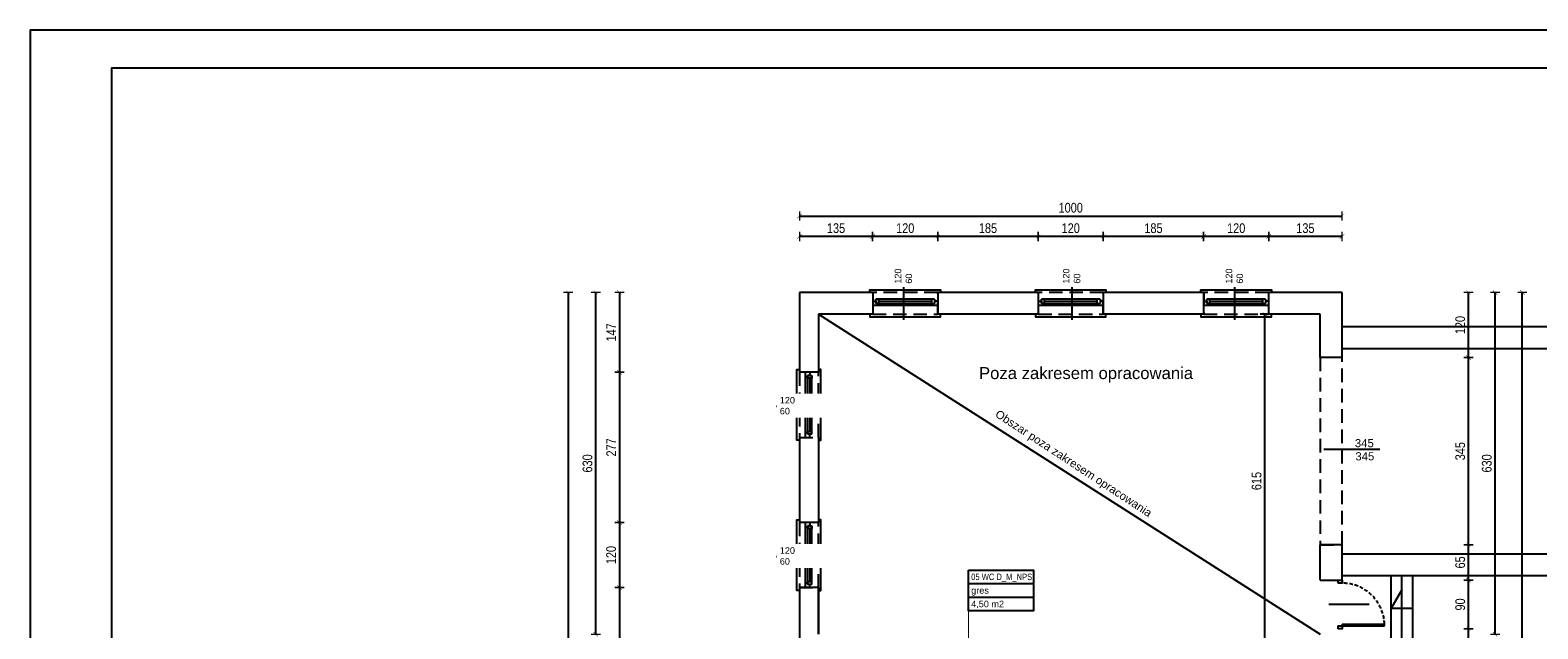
# Model space of a CAD drawing. Header units: millimetres. Extents: x -5941 to 19721, y -9230 to 6433.
# Tile 127 of 204: x 3734 to 6513, y -3171 to -2067. Entities that reach past the tile are written whole.
import ezdxf
from ezdxf.enums import TextEntityAlignment as Align

# ---------------------------------------------------------------- set-up
doc = ezdxf.new("R2010")
doc.units = ezdxf.units.MM
doc.linetypes.add('DASHED', pattern=[0.75, 0.5, -0.25])
for name, color, linetype in [('A_drzwi', 3, 'Continuous'), ('A_okno', 3, 'Continuous'), ('A_opis pom', 1, 'Continuous'), ('A_opis stolarki', 3, 'Continuous'), ('A_SC_MUROWANA_DZIAŁOWA', 42, 'Continuous'), ('A_schody', 3, 'Continuous'), ('A_scianazew', 42, 'Continuous'), ('A_wymiary', 55, 'Continuous')]:
    doc.layers.add(name, color=color, linetype=linetype)
doc.layers.add('A_POWIERZCHNIE', color=13, linetype='Continuous', plot=False)
doc.layers.add('A_WYMIAR_ZEW', color=55, linetype='Continuous', lineweight=15)
doc.styles.add('ARIAL', font='arial.ttf', dxfattribs={"width": 0.8})
doc.styles.add('dar-styl', font='arial.ttf')
doc.styles.get("Standard").update_dxf_attribs({"font": 'arial.ttf'})
doc.dimstyles.new('100', dxfattribs={"dimscale": 100, "dimtxt": 0.18, "dimasz": 0.013, "dimexe": 0.2, "dimexo": 0, "dimgap": 0.06, "dimtad": 1, "dimdec": 1, "dimrnd": 0.5, "dimzin": 12, "dimdsep": 46, "dimtxsty": 'ARIAL', "dimblk": 'wymiar', "dimcen": 0, "dimdle": 0.2, "dimse1": 1, "dimse2": 1, "dimclrd": 256, "dimclre": 40, "dimclrt": 3, "dimaunit": 1, "dimadec": 0, "dimazin": 0, "dimtfac": 0.4, "dimtdec": 1, "dimtix": 1, "dimtmove": 2, "dimatfit": 3, "dimldrblk": 'wymiar', "dimfxl": 0, "dimtvp": 0.88, "dimtolj": 1, "dimtzin": 12, "dimarcsym": 0})

# ---------------------------------------------------------------- blocks, each defined once
blk = doc.blocks.new('*U4')
at = {"color": 0}
for p, q in [((0, -6.5), (-88, -6.5)), ((-88, -6.5), (-88, -9.5)), ((0, -9.5), (-88, -9.5)), ((0, -9.5), (0, -6.5))]:
    blk.add_line(p, q, dxfattribs=at)
for points in [[(8, 0), (8, -6.5), (0, -6.5), (0, 0)], [(8, -94.5), (8, -101), (0, -101), (0, -94.5)]]:
    blk.add_lwpolyline(points, close=True, dxfattribs=at)
at = {"color": 0, "linetype": 'DASHED', "ltscale": 15}
blk.add_arc((0, -6.5), 88, 181.9536, 270, dxfattribs=at)
at = {"layer": 'A_opis stolarki'}
blk.add_line((-56.1, -50.5), (27.5, -50.5), dxfattribs=at)
at = {"layer": 'A_opis stolarki', "ltscale": 0.5, "style": 'dar-styl'}
blk.add_attdef('ODPORNOŚĆ_OGNIOWA', text='', height=15, rotation=94.0633, dxfattribs=at).set_placement((-95.9, -56.3), align=Align.TOP_CENTER)
blk.add_attdef('SYMBOL_DRZWI1', text='', height=14, dxfattribs=at).set_placement((-16.8, -50.5), align=Align.BOTTOM_CENTER)
blk.add_attdef('SYMBOL_DRZWI2', text='', height=14, dxfattribs=at).set_placement((-16.8, -53.5), align=Align.TOP_CENTER)
blk = doc.blocks.new('A_METKA POM.')
at = {"layer": 'A_opis pom'}
blk.add_lwpolyline([(0, 0), (120, 0), (120, -75), (0, -75)], close=True, dxfattribs=at)
for points in [[(0, -25), (120, -25)], [(0, -50), (120, -50)]]:
    blk.add_lwpolyline(points, dxfattribs=at)
at = {"layer": 'A_opis pom', "style": 'dar-styl'}
for tag, p in [('WYKOŃCZENIE', (5, -31.5)), ('NAZWA_POM', (5, -6.5)), ('POWIERZCHNIA', (5, -56.5))]:
    blk.add_attdef(tag, text='', height=12, dxfattribs=at).set_placement(p, align=Align.TOP_LEFT)
blk = doc.blocks.new('wymiar')
at = {"color": 0, "ltscale": 100}
blk.add_line((0, -6.5), (0, 6.5), dxfattribs=at)
at = {"color": 0, "ltscale": 100, "const_width": 0.5}
blk.add_lwpolyline([(-3.25, -3.25), (3.25, 3.25)], dxfattribs=at)
blk = doc.blocks.new('*D128')
at = {"layer": 'A_wymiary', "lineweight": -2}
blk.add_line((6009.8, -3204.8), (6009.8, -2592.4), dxfattribs=at)
at = {"layer": 'Defpoints', "color": 0}
for p in [(6009.8, -2591.1), (6112, -2591.1), (6023, -3206.1)]:
    blk.add_point(p, dxfattribs=at)
at = {"layer": 'A_wymiary', "lineweight": -2, "xscale": 1.3, "yscale": 1.3, "zscale": 1.3}
for p, rotation in [((6009.8, -2591.1), 90), ((6009.8, -3206.1), 270)]:
    blk.add_blockref('wymiar', p, dxfattribs=dict(at, rotation=rotation))
at = {"layer": 'A_wymiary', "color": 3, "insert": (5994.6, -2898.6), "char_height": 18, "attachment_point": 5, "rotation": 90, "style": 'ARIAL'}
blk.add_mtext('\\A1;615', dxfattribs=at)
blk = doc.blocks.new('*D188')
at = {"layer": 'A_WYMIAR_ZEW', "lineweight": -2}
blk.add_line((6385.1, -3352.8), (6385.1, -3172.4), dxfattribs=at)
at = {"layer": 'Defpoints', "color": 0}
for p in [(6132, -3171.1), (6385.1, -3171.1), (6130, -3354.1)]:
    blk.add_point(p, dxfattribs=at)
at = {"layer": 'A_WYMIAR_ZEW', "lineweight": -2, "xscale": 1.3, "yscale": 1.3, "zscale": 1.3}
for p, rotation in [((6385.1, -3171.1), 90), ((6385.1, -3354.1), 270)]:
    blk.add_blockref('wymiar', p, dxfattribs=dict(at, rotation=rotation))
at = {"layer": 'A_WYMIAR_ZEW', "color": 3, "insert": (6369.9, -3262.6), "char_height": 18, "attachment_point": 5, "rotation": 90, "style": 'ARIAL'}
blk.add_mtext('\\A1;183', dxfattribs=at)
blk = doc.blocks.new('*D189')
at = {"layer": 'A_WYMIAR_ZEW', "lineweight": -2}
blk.add_line((6385.1, -3169.8), (6385.1, -3082.4), dxfattribs=at)
at = {"layer": 'Defpoints', "color": 0}
for p in [(6132, -3081.1), (6385.1, -3081.1), (6132, -3171.1)]:
    blk.add_point(p, dxfattribs=at)
at = {"layer": 'A_WYMIAR_ZEW', "lineweight": -2, "xscale": 1.3, "yscale": 1.3, "zscale": 1.3}
for p, rotation in [((6385.1, -3081.1), 90), ((6385.1, -3171.1), 270)]:
    blk.add_blockref('wymiar', p, dxfattribs=dict(at, rotation=rotation))
at = {"layer": 'A_WYMIAR_ZEW', "color": 3, "insert": (6369.9, -3126.1), "char_height": 18, "attachment_point": 5, "rotation": 90, "style": 'ARIAL'}
blk.add_mtext('\\A1;90', dxfattribs=at)
blk = doc.blocks.new('*D190')
at = {"layer": 'A_WYMIAR_ZEW', "lineweight": -2}
blk.add_line((6385.1, -3079.8), (6385.1, -3017.4), dxfattribs=at)
at = {"layer": 'Defpoints', "color": 0}
for p in [(6132, -3016.1), (6385.1, -3016.1), (6132, -3081.1)]:
    blk.add_point(p, dxfattribs=at)
at = {"layer": 'A_WYMIAR_ZEW', "lineweight": -2, "xscale": 1.3, "yscale": 1.3, "zscale": 1.3}
for p, rotation in [((6385.1, -3016.1), 90), ((6385.1, -3081.1), 270)]:
    blk.add_blockref('wymiar', p, dxfattribs=dict(at, rotation=rotation))
at = {"layer": 'A_WYMIAR_ZEW', "color": 3, "insert": (6369.9, -3048.6), "char_height": 18, "attachment_point": 5, "rotation": 90, "style": 'ARIAL'}
blk.add_mtext('\\A1;65', dxfattribs=at)
blk = doc.blocks.new('*D191')
at = {"layer": 'A_WYMIAR_ZEW', "lineweight": -2}
blk.add_line((6385.1, -3014.8), (6385.1, -2672.4), dxfattribs=at)
at = {"layer": 'Defpoints', "color": 0}
for p in [(6132, -2671.1), (6385.1, -2671.1), (6132, -3016.1)]:
    blk.add_point(p, dxfattribs=at)
at = {"layer": 'A_WYMIAR_ZEW', "lineweight": -2, "xscale": 1.3, "yscale": 1.3, "zscale": 1.3}
for p, rotation in [((6385.1, -2671.1), 90), ((6385.1, -3016.1), 270)]:
    blk.add_blockref('wymiar', p, dxfattribs=dict(at, rotation=rotation))
at = {"layer": 'A_WYMIAR_ZEW', "color": 3, "insert": (6369.9, -2843.6), "char_height": 18, "attachment_point": 5, "rotation": 90, "style": 'ARIAL'}
blk.add_mtext('\\A1;345', dxfattribs=at)
blk = doc.blocks.new('*D192')
at = {"layer": 'A_WYMIAR_ZEW', "lineweight": -2}
blk.add_line((6385.1, -2669.8), (6385.1, -2552.4), dxfattribs=at)
at = {"layer": 'Defpoints', "color": 0}
for p in [(6152, -2551.1), (6385.1, -2551.1), (6132, -2671.1)]:
    blk.add_point(p, dxfattribs=at)
at = {"layer": 'A_WYMIAR_ZEW', "lineweight": -2, "xscale": 1.3, "yscale": 1.3, "zscale": 1.3}
for p, rotation in [((6385.1, -2551.1), 90), ((6385.1, -2671.1), 270)]:
    blk.add_blockref('wymiar', p, dxfattribs=dict(at, rotation=rotation))
at = {"layer": 'A_WYMIAR_ZEW', "color": 3, "insert": (6369.9, -2611.1), "char_height": 18, "attachment_point": 5, "rotation": 90, "style": 'ARIAL'}
blk.add_mtext('\\A1;120', dxfattribs=at)
blk = doc.blocks.new('*D193')
at = {"layer": 'A_WYMIAR_ZEW', "lineweight": -2}
blk.add_line((6434.1, -3179.8), (6434.1, -2552.4), dxfattribs=at)
at = {"layer": 'Defpoints', "color": 0}
for p in [(6152, -2551.1), (6434.1, -2551.1), (6112, -3181.1)]:
    blk.add_point(p, dxfattribs=at)
at = {"layer": 'A_WYMIAR_ZEW', "lineweight": -2, "xscale": 1.3, "yscale": 1.3, "zscale": 1.3}
for p, rotation in [((6434.1, -2551.1), 90), ((6434.1, -3181.1), 270)]:
    blk.add_blockref('wymiar', p, dxfattribs=dict(at, rotation=rotation))
at = {"layer": 'A_WYMIAR_ZEW', "color": 3, "insert": (6418.9, -2866.1), "char_height": 18, "attachment_point": 5, "rotation": 90, "style": 'ARIAL'}
blk.add_mtext('\\A1;630', dxfattribs=at)
blk = doc.blocks.new('*D195')
at = {"layer": 'A_WYMIAR_ZEW', "lineweight": -2}
blk.add_line((6484.3, -4199.8), (6484.3, -2552.4), dxfattribs=at)
at = {"layer": 'Defpoints', "color": 0}
for p in [(6152, -2551.1), (6484.3, -2551.1), (6152, -4201.1)]:
    blk.add_point(p, dxfattribs=at)
at = {"layer": 'A_WYMIAR_ZEW', "lineweight": -2, "xscale": 1.3, "yscale": 1.3, "zscale": 1.3}
for p, rotation in [((6484.3, -2551.1), 90), ((6484.3, -4201.1), 270)]:
    blk.add_blockref('wymiar', p, dxfattribs=dict(at, rotation=rotation))
at = {"layer": 'A_WYMIAR_ZEW', "color": 3, "insert": (6469.1, -3376.1), "char_height": 18, "attachment_point": 5, "rotation": 90, "style": 'ARIAL'}
blk.add_mtext('\\A1;1650', dxfattribs=at)
blk = doc.blocks.new('*D196')
at = {"layer": 'A_WYMIAR_ZEW', "lineweight": -2}
blk.add_line((6150.7, -2447.8), (6018.3, -2447.8), dxfattribs=at)
at = {"layer": 'Defpoints', "color": 0}
for p in [(6017, -2447.8), (6152, -2551.1), (6017, -2557.2)]:
    blk.add_point(p, dxfattribs=at)
at = {"layer": 'A_WYMIAR_ZEW', "lineweight": -2, "xscale": 1.3, "yscale": 1.3, "zscale": 1.3, "rotation": 180}
blk.add_blockref('wymiar', (6017, -2447.8), dxfattribs=at)
at = {"layer": 'A_WYMIAR_ZEW', "lineweight": -2, "xscale": 1.3, "yscale": 1.3, "zscale": 1.3}
blk.add_blockref('wymiar', (6152, -2447.8), dxfattribs=at)
at = {"layer": 'A_WYMIAR_ZEW', "color": 3, "insert": (6084.5, -2432.6), "char_height": 18, "attachment_point": 5, "style": 'ARIAL'}
blk.add_mtext('\\A1;135', dxfattribs=at)
blk = doc.blocks.new('*D197')
at = {"layer": 'A_WYMIAR_ZEW', "lineweight": -2}
blk.add_line((6015.7, -2447.8), (5898.3, -2447.8), dxfattribs=at)
at = {"layer": 'Defpoints', "color": 0}
for p in [(5897, -2447.8), (5897, -2558.3), (6017, -2557.2)]:
    blk.add_point(p, dxfattribs=at)
at = {"layer": 'A_WYMIAR_ZEW', "lineweight": -2, "xscale": 1.3, "yscale": 1.3, "zscale": 1.3, "rotation": 180}
blk.add_blockref('wymiar', (5897, -2447.8), dxfattribs=at)
at = {"layer": 'A_WYMIAR_ZEW', "lineweight": -2, "xscale": 1.3, "yscale": 1.3, "zscale": 1.3}
blk.add_blockref('wymiar', (6017, -2447.8), dxfattribs=at)
at = {"layer": 'A_WYMIAR_ZEW', "color": 3, "insert": (5957, -2432.6), "char_height": 18, "attachment_point": 5, "style": 'ARIAL'}
blk.add_mtext('\\A1;120', dxfattribs=at)
blk = doc.blocks.new('*D198')
at = {"layer": 'A_WYMIAR_ZEW', "lineweight": -2}
blk.add_line((5895.7, -2447.8), (5713.3, -2447.8), dxfattribs=at)
at = {"layer": 'Defpoints', "color": 0}
for p in [(5712, -2447.8), (5712, -2560), (5897, -2558.3)]:
    blk.add_point(p, dxfattribs=at)
at = {"layer": 'A_WYMIAR_ZEW', "lineweight": -2, "xscale": 1.3, "yscale": 1.3, "zscale": 1.3, "rotation": 180}
blk.add_blockref('wymiar', (5712, -2447.8), dxfattribs=at)
at = {"layer": 'A_WYMIAR_ZEW', "lineweight": -2, "xscale": 1.3, "yscale": 1.3, "zscale": 1.3}
blk.add_blockref('wymiar', (5897, -2447.8), dxfattribs=at)
at = {"layer": 'A_WYMIAR_ZEW', "color": 3, "insert": (5804.5, -2432.6), "char_height": 18, "attachment_point": 5, "style": 'ARIAL'}
blk.add_mtext('\\A1;185', dxfattribs=at)
blk = doc.blocks.new('*D199')
at = {"layer": 'A_WYMIAR_ZEW', "lineweight": -2}
blk.add_line((5710.7, -2447.8), (5593.3, -2447.8), dxfattribs=at)
at = {"layer": 'Defpoints', "color": 0}
for p in [(5592, -2447.8), (5592, -2558.3), (5712, -2560)]:
    blk.add_point(p, dxfattribs=at)
at = {"layer": 'A_WYMIAR_ZEW', "lineweight": -2, "xscale": 1.3, "yscale": 1.3, "zscale": 1.3, "rotation": 180}
blk.add_blockref('wymiar', (5592, -2447.8), dxfattribs=at)
at = {"layer": 'A_WYMIAR_ZEW', "lineweight": -2, "xscale": 1.3, "yscale": 1.3, "zscale": 1.3}
blk.add_blockref('wymiar', (5712, -2447.8), dxfattribs=at)
at = {"layer": 'A_WYMIAR_ZEW', "color": 3, "insert": (5652, -2432.6), "char_height": 18, "attachment_point": 5, "style": 'ARIAL'}
blk.add_mtext('\\A1;120', dxfattribs=at)
blk = doc.blocks.new('*D200')
at = {"layer": 'A_WYMIAR_ZEW', "lineweight": -2}
blk.add_line((5590.7, -2447.8), (5408.3, -2447.8), dxfattribs=at)
at = {"layer": 'Defpoints', "color": 0}
for p in [(5407, -2447.8), (5407, -2557.3), (5592, -2558.3)]:
    blk.add_point(p, dxfattribs=at)
at = {"layer": 'A_WYMIAR_ZEW', "lineweight": -2, "xscale": 1.3, "yscale": 1.3, "zscale": 1.3, "rotation": 180}
blk.add_blockref('wymiar', (5407, -2447.8), dxfattribs=at)
at = {"layer": 'A_WYMIAR_ZEW', "lineweight": -2, "xscale": 1.3, "yscale": 1.3, "zscale": 1.3}
blk.add_blockref('wymiar', (5592, -2447.8), dxfattribs=at)
at = {"layer": 'A_WYMIAR_ZEW', "color": 3, "insert": (5499.5, -2432.6), "char_height": 18, "attachment_point": 5, "style": 'ARIAL'}
blk.add_mtext('\\A1;185', dxfattribs=at)
blk = doc.blocks.new('*D201')
at = {"layer": 'A_WYMIAR_ZEW', "lineweight": -2}
blk.add_line((5405.7, -2447.8), (5288.3, -2447.8), dxfattribs=at)
at = {"layer": 'Defpoints', "color": 0}
for p in [(5287, -2447.8), (5287, -2559.2), (5407, -2557.3)]:
    blk.add_point(p, dxfattribs=at)
at = {"layer": 'A_WYMIAR_ZEW', "lineweight": -2, "xscale": 1.3, "yscale": 1.3, "zscale": 1.3, "rotation": 180}
blk.add_blockref('wymiar', (5287, -2447.8), dxfattribs=at)
at = {"layer": 'A_WYMIAR_ZEW', "lineweight": -2, "xscale": 1.3, "yscale": 1.3, "zscale": 1.3}
blk.add_blockref('wymiar', (5407, -2447.8), dxfattribs=at)
at = {"layer": 'A_WYMIAR_ZEW', "color": 3, "insert": (5347, -2432.6), "char_height": 18, "attachment_point": 5, "style": 'ARIAL'}
blk.add_mtext('\\A1;120', dxfattribs=at)
blk = doc.blocks.new('*D202')
at = {"layer": 'A_WYMIAR_ZEW', "lineweight": -2}
blk.add_line((5285.7, -2447.8), (5153.3, -2447.8), dxfattribs=at)
at = {"layer": 'Defpoints', "color": 0}
for p in [(5152, -2447.8), (5152, -2551.1), (5287, -2559.2)]:
    blk.add_point(p, dxfattribs=at)
at = {"layer": 'A_WYMIAR_ZEW', "lineweight": -2, "xscale": 1.3, "yscale": 1.3, "zscale": 1.3, "rotation": 180}
blk.add_blockref('wymiar', (5152, -2447.8), dxfattribs=at)
at = {"layer": 'A_WYMIAR_ZEW', "lineweight": -2, "xscale": 1.3, "yscale": 1.3, "zscale": 1.3}
blk.add_blockref('wymiar', (5287, -2447.8), dxfattribs=at)
at = {"layer": 'A_WYMIAR_ZEW', "color": 3, "insert": (5219.5, -2432.6), "char_height": 18, "attachment_point": 5, "style": 'ARIAL'}
blk.add_mtext('\\A1;135', dxfattribs=at)
blk = doc.blocks.new('*D203')
at = {"layer": 'A_WYMIAR_ZEW', "lineweight": -2}
blk.add_line((5153.3, -2410.1), (6150.7, -2410.1), dxfattribs=at)
at = {"layer": 'Defpoints', "color": 0}
for p in [(6152, -2410.1), (5152, -2551.1), (6152, -2551.1)]:
    blk.add_point(p, dxfattribs=at)
at = {"layer": 'A_WYMIAR_ZEW', "lineweight": -2, "xscale": 1.3, "yscale": 1.3, "zscale": 1.3, "rotation": 180}
blk.add_blockref('wymiar', (5152, -2410.1), dxfattribs=at)
at = {"layer": 'A_WYMIAR_ZEW', "lineweight": -2, "xscale": 1.3, "yscale": 1.3, "zscale": 1.3}
blk.add_blockref('wymiar', (6152, -2410.1), dxfattribs=at)
at = {"layer": 'A_WYMIAR_ZEW', "color": 3, "insert": (5652, -2394.9), "char_height": 18, "attachment_point": 5, "style": 'ARIAL'}
blk.add_mtext('\\A1;1000', dxfattribs=at)
blk = doc.blocks.new('*D204')
at = {"layer": 'A_WYMIAR_ZEW', "lineweight": -2}
blk.add_line((4820.3, -2552.4), (4820.3, -2696.8), dxfattribs=at)
at = {"layer": 'Defpoints', "color": 0}
for p in [(5152, -2551.1), (4820.3, -2698.1), (5178.8, -2698.1)]:
    blk.add_point(p, dxfattribs=at)
at = {"layer": 'A_WYMIAR_ZEW', "lineweight": -2, "xscale": 1.3, "yscale": 1.3, "zscale": 1.3}
for p, rotation in [((4820.3, -2551.1), 90), ((4820.3, -2698.1), 270)]:
    blk.add_blockref('wymiar', p, dxfattribs=dict(at, rotation=rotation))
at = {"layer": 'A_WYMIAR_ZEW', "color": 3, "insert": (4805.2, -2624.6), "char_height": 18, "attachment_point": 5, "rotation": 90, "style": 'ARIAL'}
blk.add_mtext('\\A1;147', dxfattribs=at)
blk = doc.blocks.new('*D205')
at = {"layer": 'A_WYMIAR_ZEW', "lineweight": -2}
blk.add_line((4820.3, -2699.4), (4820.3, -2973.8), dxfattribs=at)
at = {"layer": 'Defpoints', "color": 0}
for p in [(5178.8, -2698.1), (4820.3, -2975.1), (5171, -2975.1)]:
    blk.add_point(p, dxfattribs=at)
at = {"layer": 'A_WYMIAR_ZEW', "lineweight": -2, "xscale": 1.3, "yscale": 1.3, "zscale": 1.3}
for p, rotation in [((4820.3, -2698.1), 90), ((4820.3, -2975.1), 270)]:
    blk.add_blockref('wymiar', p, dxfattribs=dict(at, rotation=rotation))
at = {"layer": 'A_WYMIAR_ZEW', "color": 3, "insert": (4805.2, -2836.6), "char_height": 18, "attachment_point": 5, "rotation": 90, "style": 'ARIAL'}
blk.add_mtext('\\A1;277', dxfattribs=at)
blk = doc.blocks.new('*D206')
at = {"layer": 'A_WYMIAR_ZEW', "lineweight": -2}
blk.add_line((4820.3, -2976.4), (4820.3, -3093.8), dxfattribs=at)
at = {"layer": 'Defpoints', "color": 0}
for p in [(5171, -2975.1), (4820.3, -3095.1), (5171, -3095.1)]:
    blk.add_point(p, dxfattribs=at)
at = {"layer": 'A_WYMIAR_ZEW', "lineweight": -2, "xscale": 1.3, "yscale": 1.3, "zscale": 1.3}
for p, rotation in [((4820.3, -2975.1), 90), ((4820.3, -3095.1), 270)]:
    blk.add_blockref('wymiar', p, dxfattribs=dict(at, rotation=rotation))
at = {"layer": 'A_WYMIAR_ZEW', "color": 3, "insert": (4805.1, -3035.1), "char_height": 18, "attachment_point": 5, "rotation": 90, "style": 'ARIAL'}
blk.add_mtext('\\A1;120', dxfattribs=at)
blk = doc.blocks.new('*D207')
at = {"layer": 'A_WYMIAR_ZEW', "lineweight": -2}
blk.add_line((4820.3, -3096.4), (4820.3, -3535.8), dxfattribs=at)
at = {"layer": 'Defpoints', "color": 0}
for p in [(5171, -3095.1), (4820.3, -3537.1), (5171, -3537.1)]:
    blk.add_point(p, dxfattribs=at)
at = {"layer": 'A_WYMIAR_ZEW', "lineweight": -2, "xscale": 1.3, "yscale": 1.3, "zscale": 1.3}
for p, rotation in [((4820.3, -3095.1), 90), ((4820.3, -3537.1), 270)]:
    blk.add_blockref('wymiar', p, dxfattribs=dict(at, rotation=rotation))
at = {"layer": 'A_WYMIAR_ZEW', "color": 3, "insert": (4805.2, -3316.1), "char_height": 18, "attachment_point": 5, "rotation": 90, "style": 'ARIAL'}
blk.add_mtext('\\A1;442', dxfattribs=at)
blk = doc.blocks.new('*D216')
at = {"layer": 'A_WYMIAR_ZEW', "lineweight": -2}
blk.add_line((4776.7, -3179.8), (4776.7, -2552.4), dxfattribs=at)
at = {"layer": 'Defpoints', "color": 0}
for p in [(4776.7, -2551.1), (5219.5, -2551.1), (5187, -3181.1)]:
    blk.add_point(p, dxfattribs=at)
at = {"layer": 'A_WYMIAR_ZEW', "lineweight": -2, "xscale": 1.3, "yscale": 1.3, "zscale": 1.3}
for p, rotation in [((4776.7, -2551.1), 90), ((4776.7, -3181.1), 270)]:
    blk.add_blockref('wymiar', p, dxfattribs=dict(at, rotation=rotation))
at = {"layer": 'A_WYMIAR_ZEW', "color": 3, "insert": (4761.5, -2866.1), "char_height": 18, "attachment_point": 5, "rotation": 90, "style": 'ARIAL'}
blk.add_mtext('\\A1;630', dxfattribs=at)
blk = doc.blocks.new('*D217')
at = {"layer": 'A_WYMIAR_ZEW', "lineweight": -2}
blk.add_line((4725.7, -2552.4), (4725.7, -4199.8), dxfattribs=at)
at = {"layer": 'Defpoints', "color": 0}
for p in [(5152, -2551.1), (4725.7, -4201.1), (5152, -4201.1)]:
    blk.add_point(p, dxfattribs=at)
at = {"layer": 'A_WYMIAR_ZEW', "lineweight": -2, "xscale": 1.3, "yscale": 1.3, "zscale": 1.3}
for p, rotation in [((4725.7, -2551.1), 90), ((4725.7, -4201.1), 270)]:
    blk.add_blockref('wymiar', p, dxfattribs=dict(at, rotation=rotation))
at = {"layer": 'A_WYMIAR_ZEW', "color": 3, "insert": (4710.5, -3376.1), "char_height": 18, "attachment_point": 5, "rotation": 90, "style": 'ARIAL'}
blk.add_mtext('\\A1;1650', dxfattribs=at)

msp = doc.modelspace()

# ---------------------------------------------------------------- linework, layer by layer
for points in [[(3734.279, -5037.467), (7932.525, -5037.467), (7932.525, -2067.467), (3734.279, -2067.467)], [(3884.279, -4967.467), (7862.525, -4967.467), (7862.525, -2137.467), (3884.279, -2137.467)]]:
    msp.add_lwpolyline(points, close=True)
at = {"linetype": 'DASHED', "ltscale": 50}
for points in [[(5287.032, -2551.085), (5287.035, -2591.085), (5407.032, -2591.085), (5407.032, -2551.085)], [(5592.032, -2551.085), (5592.035, -2591.085), (5712.032, -2591.085), (5712.032, -2551.085)], [(5897.032, -2551.085), (5897.035, -2591.085), (6017.032, -2591.085), (6017.032, -2551.085)], [(6152.032, -2671.085), (6112.032, -2671.085), (6112.032, -3016.085), (6152.032, -3016.085)], [(5187.032, -2698.085), (5152.032, -2698.085), (5152.032, -2818.085), (5187.02, -2818.089)], [(5187.032, -2975.085), (5152.032, -2975.085), (5152.032, -3095.085), (5187.032, -3095.085)]]:
    msp.add_lwpolyline(points, close=True, dxfattribs=at)
at = {"layer": 'A_drzwi'}
for p, q in [((5344.535, -2601.405, -0.023), (5344.535, -2500.892, -0.023)), ((5654.532, -2601.342), (5654.532, -2500.829)), ((5954.532, -2601.342), (5954.532, -2500.829)), ((5109.466, -2760.585), (5209.979, -2760.585)), ((5109.466, -3037.585), (5209.979, -3037.585))]:
    msp.add_line(p, q, dxfattribs=at)
at = {"layer": 'A_okno'}
for p, q in [((5287.032, -2567.086, 0), (5293.032, -2567.086, 0)), ((5295.532, -2575.086, 0), (5287.032, -2575.086, 0)), ((5344.535, -2563.085, -0.023), (5293.032, -2563.086, 0)), ((5293.032, -2571.086, 0), (5293.032, -2563.086, 0)), ((5293.032, -2563.086, 0), (5298.032, -2563.086, 0)), ((5293.032, -2567.086, 0), (5293.032, -2571.086, 0)), ((5293.032, -2571.086, 0), (5344.535, -2571.085, -0.022)), ((5298.032, -2571.086, 0), (5293.032, -2571.086, 0)), ((5295.532, -2571.086, 0), (5295.532, -2575.086, 0)), ((5344.535, -2575.085, -0.022), (5295.532, -2575.086, 0)), ((5298.032, -2563.086, 0), (5298.032, -2566.586, 0)), ((5298.032, -2563.086, 0), (5298.032, -2571.086, 0)), ((5298.032, -2567.086, 0), (5344.535, -2567.085, -0.022)), ((5298.032, -2567.586, 0), (5298.032, -2571.086, 0)), ((5401.035, -2563.085, -0.046), (5344.535, -2563.085, -0.023)), ((5344.535, -2567.085, -0.022), (5396.035, -2567.085, -0.044)), ((5344.535, -2571.085, -0.022), (5401.035, -2571.085, -0.045)), ((5407.035, -2575.085, -0.047), (5344.535, -2575.085, -0.022)), ((5396.035, -2571.085, -0.044), (5396.035, -2563.085, -0.044)), ((5398.535, -2571.085, -0.044), (5398.535, -2575.085, -0.044)), ((5401.035, -2563.085, -0.044), (5401.035, -2571.085, -0.044)), ((5407.035, -2567.085, -0.044), (5401.035, -2567.085, -0.044)), ((5592.032, -2567.086, 0), (5598.032, -2567.086, 0)), ((5600.532, -2575.086, 0), (5592.032, -2575.086, 0)), ((5654.535, -2563.085, -0.023), (5598.032, -2563.086, 0)), ((5598.032, -2571.086, 0), (5598.032, -2563.086, 0)), ((5598.032, -2563.086, 0), (5603.032, -2563.086, 0)), ((5598.032, -2567.086, 0), (5598.032, -2571.086, 0)), ((5598.032, -2571.086, 0), (5654.535, -2571.085, -0.022)), ((5603.032, -2571.086, 0), (5598.032, -2571.086, 0)), ((5600.532, -2571.086, 0), (5600.532, -2575.086, 0)), ((5654.535, -2575.085, -0.022), (5600.532, -2575.086, 0)), ((5603.032, -2563.086, 0), (5603.032, -2566.586, 0)), ((5603.032, -2563.086, 0), (5603.032, -2571.086, 0)), ((5603.032, -2567.086, 0), (5654.535, -2567.085, -0.022)), ((5603.032, -2567.586, 0), (5603.032, -2571.086, 0)), ((5706.035, -2563.085, -0.046), (5654.535, -2563.085, -0.023)), ((5654.535, -2567.085, -0.022), (5701.035, -2567.085, -0.044)), ((5654.535, -2571.085, -0.022), (5706.035, -2571.085, -0.045)), ((5712.035, -2575.085, -0.047), (5654.535, -2575.085, -0.022)), ((5701.035, -2571.085, -0.044), (5701.035, -2563.085, -0.044)), ((5703.535, -2571.085, -0.044), (5703.535, -2575.085, -0.044)), ((5706.035, -2563.085, -0.044), (5706.035, -2571.085, -0.044)), ((5712.035, -2567.085, -0.044), (5706.035, -2567.085, -0.044)), ((5897.032, -2567.086, 0), (5903.032, -2567.086, 0)), ((5905.532, -2575.086, 0), (5897.032, -2575.086, 0)), ((5954.535, -2563.085, -0.023), (5903.032, -2563.086, 0)), ((5903.032, -2571.086, 0), (5903.032, -2563.086, 0)), ((5903.032, -2563.086, 0), (5908.032, -2563.086, 0)), ((5903.032, -2567.086, 0), (5903.032, -2571.086, 0)), ((5903.032, -2571.086, 0), (5954.535, -2571.085, -0.022)), ((5908.032, -2571.086, 0), (5903.032, -2571.086, 0)), ((5905.532, -2571.086, 0), (5905.532, -2575.086, 0)), ((5954.535, -2575.085, -0.022), (5905.532, -2575.086, 0)), ((5908.032, -2563.086, 0), (5908.032, -2566.586, 0)), ((5908.032, -2563.086, 0), (5908.032, -2571.086, 0)), ((5908.032, -2567.086, 0), (5954.535, -2567.085, -0.022)), ((5908.032, -2567.586, 0), (5908.032, -2571.086, 0)), ((6011.035, -2563.085, -0.046), (5954.535, -2563.085, -0.023)), ((5954.535, -2567.085, -0.022), (6006.035, -2567.085, -0.044)), ((5954.535, -2571.085, -0.022), (6011.035, -2571.085, -0.045)), ((6017.035, -2575.085, -0.047), (5954.535, -2575.085, -0.022)), ((6006.035, -2571.085, -0.044), (6006.035, -2563.085, -0.044)), ((6008.535, -2571.085, -0.044), (6008.535, -2575.085, -0.044)), ((6011.035, -2563.085, -0.044), (6011.035, -2571.085, -0.044)), ((6017.035, -2567.085, -0.044), (6011.035, -2567.085, -0.044)), ((5163.032, -2706.586, 0), (5163.032, -2698.086, 0)), ((5167.032, -2706.586, 0), (5163.032, -2706.586, 0)), ((5163.032, -2760.589, -0.022), (5163.032, -2706.586, 0)), ((5167.032, -2704.086, 0), (5175.032, -2704.086, 0)), ((5167.032, -2709.086, 0), (5167.032, -2704.086, 0)), ((5171.032, -2704.086, 0), (5167.032, -2704.086, 0)), ((5167.032, -2704.086, 0), (5167.032, -2760.589, -0.022)), ((5170.532, -2709.086, 0), (5167.032, -2709.086, 0)), ((5175.032, -2709.086, 0), (5167.032, -2709.086, 0)), ((5171.032, -2698.086, 0), (5171.032, -2704.086, 0)), ((5171.032, -2709.086, 0), (5171.032, -2760.589, -0.022)), ((5175.032, -2709.086, 0), (5171.532, -2709.086, 0)), ((5175.032, -2760.589, -0.023), (5175.032, -2704.086, 0)), ((5175.032, -2704.086, 0), (5175.032, -2709.086, 0)), ((5163.032, -2818.089, -0.047), (5163.032, -2760.589, -0.022)), ((5167.032, -2760.589, -0.022), (5167.032, -2812.089, -0.045)), ((5171.032, -2760.589, -0.022), (5171.032, -2807.089, -0.044)), ((5175.032, -2812.089, -0.046), (5175.032, -2760.589, -0.023)), ((5167.032, -2809.589, -0.044), (5163.032, -2809.589, -0.044)), ((5167.032, -2807.089, -0.044), (5175.032, -2807.089, -0.044)), ((5175.032, -2812.089, -0.044), (5167.032, -2812.089, -0.044)), ((5171.032, -2818.089, -0.044), (5171.032, -2812.089, -0.044)), ((5163.032, -2983.586, 0), (5163.032, -2975.086, 0)), ((5167.032, -2983.586, 0), (5163.032, -2983.586, 0)), ((5163.032, -3037.589, -0.022), (5163.032, -2983.586, 0)), ((5167.032, -2981.086, 0), (5175.032, -2981.086, 0)), ((5167.032, -2986.086, 0), (5167.032, -2981.086, 0)), ((5171.032, -2981.086, 0), (5167.032, -2981.086, 0)), ((5167.032, -2981.086, 0), (5167.032, -3037.589, -0.022)), ((5170.532, -2986.086, 0), (5167.032, -2986.086, 0)), ((5175.032, -2986.086, 0), (5167.032, -2986.086, 0)), ((5171.032, -2975.086, 0), (5171.032, -2981.086, 0)), ((5171.032, -2986.086, 0), (5171.032, -3037.589, -0.022)), ((5175.032, -2986.086, 0), (5171.532, -2986.086, 0)), ((5175.032, -3037.589, -0.023), (5175.032, -2981.086, 0)), ((5175.032, -2981.086, 0), (5175.032, -2986.086, 0)), ((5163.032, -3095.089, -0.047), (5163.032, -3037.589, -0.022)), ((5167.032, -3037.589, -0.022), (5167.032, -3089.089, -0.045)), ((5171.032, -3037.589, -0.022), (5171.032, -3084.089, -0.044)), ((5175.032, -3089.089, -0.046), (5175.032, -3037.589, -0.023)), ((5167.032, -3084.089, -0.044), (5175.032, -3084.089, -0.044)), ((5167.032, -3086.589, -0.044), (5163.032, -3086.589, -0.044)), ((5175.032, -3089.089, -0.044), (5167.032, -3089.089, -0.044)), ((5171.032, -3095.089, -0.044), (5171.032, -3089.089, -0.044))]:
    msp.add_line(p, q, dxfattribs=at)
for points in [[(5287.032, -2551.085), (5282.032, -2551.085), (5282.032, -2546.085), (5407.032, -2546.085), (5412.032, -2546.085), (5412.032, -2551.085)], [(5592.032, -2551.085), (5587.032, -2551.085), (5587.032, -2546.085), (5712.032, -2546.085), (5717.032, -2546.085), (5717.032, -2551.085)], [(5897.032, -2551.085), (5892.032, -2551.085), (5892.032, -2546.085), (6017.032, -2546.085), (6022.032, -2546.085), (6022.032, -2551.085)], [(5287.032, -2591.085), (5282.032, -2591.085), (5282.032, -2595.659), (5407.032, -2595.659), (5412.032, -2595.659), (5412.032, -2591.085)], [(5592.032, -2591.085), (5587.032, -2591.085), (5587.032, -2595.659), (5712.032, -2595.659), (5717.032, -2595.659), (5717.032, -2591.085)], [(5897.032, -2591.085), (5892.032, -2591.085), (5892.032, -2595.659), (6017.032, -2595.659), (6022.032, -2595.659), (6022.032, -2591.085)], [(5152.032, -2818.085), (5152.032, -2823.085), (5147.032, -2823.085), (5147.032, -2698.085), (5147.032, -2693.085), (5152.032, -2693.085)], [(5187.032, -2818.085), (5187.032, -2823.085), (5191.606, -2823.085), (5191.606, -2698.085), (5191.606, -2693.085), (5187.032, -2693.085)], [(5152.032, -3095.085), (5152.032, -3100.085), (5147.032, -3100.085), (5147.032, -2975.085), (5147.032, -2970.085), (5152.032, -2970.085)], [(5187.032, -3095.085), (5187.032, -3100.085), (5191.606, -3100.085), (5191.606, -2975.085), (5191.606, -2970.085), (5187.032, -2970.085)]]:
    msp.add_lwpolyline(points, dxfattribs=at)
at = {"layer": 'A_opis pom', "const_width": 2}
msp.add_lwpolyline([(5463.545, -3062.73), (5463.545, -3246.984)], dxfattribs=at)
at = {"layer": 'A_opis stolarki'}
msp.add_line((6221.761, -2840.589, 0.058), (6118.593, -2840.466, -0.059), dxfattribs=at)
at = {"layer": 'A_SC_MUROWANA_DZIAŁOWA'}
msp.add_line((5187.032, -2591.085), (6112.032, -3181.085), dxfattribs=at)
msp.add_lwpolyline([(6112.032, -3081.085), (6152.032, -3081.085)], dxfattribs=at)
at = {"layer": 'A_schody'}
for p, q in [((6832.28, -2614.627), (6152.032, -2614.627)), ((6832.091, -2654.627), (6152.032, -2654.627)), ((6830.299, -3033.627), (6152.032, -3033.627)), ((6830.299, -3033.627), (6152.032, -3033.627)), ((6830.11, -3073.627), (6152.032, -3073.627)), ((6242.527, -3088.627), (6242.527, -3073.627)), ((6262.527, -3208.627), (6262.527, -3073.627)), ((6282.527, -3228.627), (6282.527, -3073.627)), ((6242.527, -3188.627), (6242.527, -3088.627)), ((6242.527, -3133.334), (6263.131, -3098.735)), ((6282.527, -3133.334), (6242.527, -3133.334))]:
    msp.add_line(p, q, dxfattribs=at)
at = {"layer": 'A_scianazew'}
for p, q in [((5152.032, -2551.085), (5152.032, -2698.085)), ((5287.032, -2551.085), (5152.032, -2551.085)), ((5592.032, -2551.085), (5407.032, -2551.085)), ((5897.032, -2551.085), (5712.032, -2551.085)), ((5897.032, -2591.085), (5897.032, -2551.085)), ((6152.032, -2551.085), (6017.032, -2551.085)), ((6017.032, -2591.085), (6017.032, -2551.085)), ((6152.032, -2671.085), (6152.032, -2551.085)), ((5287.032, -2591.085), (5187.032, -2591.085)), ((5592.032, -2591.085), (5407.032, -2591.085)), ((5897.032, -2591.085), (5712.032, -2591.085)), ((6112.032, -2591.085), (6017.032, -2591.085)), ((6112.032, -2671.085), (6112.032, -2591.085)), ((6152.032, -2671.085), (6112.032, -2671.085)), ((5187.032, -2698.085), (5152.032, -2698.085)), ((5152.032, -2818.085), (5152.032, -2975.085)), ((5187.032, -2818.085), (5187.032, -2975.085)), ((5187.032, -2975.085), (5152.032, -2975.085)), ((6112.032, -3081.085), (6112.032, -3016.085)), ((6152.032, -3016.085), (6112.032, -3016.085)), ((6152.032, -3081.085), (6152.032, -3016.085)), ((5152.032, -3095.085), (5152.032, -3278.085)), ((5187.032, -3095.085), (5152.032, -3095.085)), ((5187.032, -3181.085), (5187.032, -3091.582))]:
    msp.add_line(p, q, dxfattribs=at)
for points in [[(5287.032, -2551.085), (5287.032, -2591.085)], [(5407.032, -2551.085), (5407.032, -2591.085)], [(5592.032, -2551.085), (5592.032, -2591.085)], [(5712.032, -2551.085), (5712.032, -2591.085)], [(5187.032, -2591.085), (5187.032, -2698.085)], [(5187.032, -3095.085), (5187.032, -3181.085)]]:
    msp.add_lwpolyline(points, dxfattribs=at)

# ---------------------------------------------------------------- block references
at = {"layer": 'A_drzwi', "xscale": 0.8910891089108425, "yscale": 0.8910891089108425, "zscale": 0.8910891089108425, "rotation": 180}
msp.add_blockref('*U4', (6152.032, -3171.085), dxfattribs=at)
at = {"layer": 'A_opis pom'}
ref = msp.add_blockref('A_METKA POM.', (5463.545, -3062.73), dxfattribs=dict(at, rotation=360))
ref.add_attrib('NAZWA_POM', '05 WC D_M_NPS', dxfattribs={"height": 12, "style": 'dar-styl', "width": 0.8}).set_placement((5468.545, -3069.23), align=Align.TOP_LEFT)
ref.add_attrib('WYKOŃCZENIE', 'gres', dxfattribs={"height": 12, "style": 'dar-styl'}).set_placement((5468.545, -3094.23), align=Align.TOP_LEFT)
ref.add_attrib('POWIERZCHNIA', '4,50 m2', dxfattribs={"height": 12, "style": 'dar-styl'}).set_placement((5468.545, -3119.23), align=Align.TOP_LEFT)

# ---------------------------------------------------------------- texts
at = {"layer": 'A_opis pom', "insert": (5519.589, -2766.291, 0.092), "char_height": 15, "width": 473.91002, "attachment_point": 1, "rotation": 326.658431}
msp.add_mtext('Obszar poza zakresem opracowania', dxfattribs=at)
at = {"layer": 'A_opis stolarki'}
for p in [(6175.602, -2836.296, 0), (6176.569, -2860.527, 0)]:
    msp.add_text('345', height=15, dxfattribs=at).set_placement(p)
at = {"layer": 'A_POWIERZCHNIE', "insert": (5482.995, -2702.957), "char_height": 22, "width": 642.08986, "attachment_point": 4, "style": 'ARIAL'}
msp.add_mtext('\\pt0.000001,0.000002,0.000003;{\\W1.25000x;Poza zakresem opracowania}', dxfattribs=at)

# ---------------------------------------------------------------- dimensions: what is measured, and where the dimension line sits
at = {"layer": 'A_WYMIAR_ZEW'}
for base, p1, p2, picture, middle in [((5152.032, -2447.82), (5287.032, -2559.159), (5152.032, -2551.085), '*D202', (5219.532, -2432.624)), ((5407.032, -2447.82), (5592.032, -2558.33), (5407.032, -2557.294), '*D200', (5499.532, -2432.63)), ((5712.032, -2447.82), (5897.032, -2558.304), (5712.032, -2559.988), '*D198', (5804.532, -2432.63)), ((6017.032, -2447.82), (6152.032, -2551.085), (6017.032, -2557.231), '*D196', (6084.532, -2432.624))]:
    dim = msp.add_linear_dim(base=base, p1=p1, p2=p2, dimstyle='100', dxfattribs=at)
    dim.commit()
    dim.dimension.update_dxf_attribs({"geometry": picture, "text_midpoint": middle})
for base, p1, p2, picture, middle in [((4820.265, -2698.085), (5152.032, -2551.085), (5178.834, -2698.085), '*D204', (4805.228, -2624.585)), ((6434.141, -2551.085), (6112.032, -3181.085), (6152.032, -2551.085), '*D193', (6418.945, -2866.085)), ((6385.094, -2551.085), (6132.032, -2671.085), (6152.032, -2551.085), '*D192', (6369.903, -2611.085)), ((6484.266, -2551.085), (6152.032, -4201.085), (6152.032, -2551.085), '*D195', (6469.076, -3376.085)), ((6385.094, -2671.085), (6132.032, -3016.085), (6132.032, -2671.085), '*D191', (6369.897, -2843.585)), ((6385.094, -3016.085), (6132.032, -3081.085), (6132.032, -3016.085), '*D190', (6369.903, -3048.585)), ((6385.094, -3081.085), (6132.032, -3171.085), (6132.032, -3081.085), '*D189', (6369.903, -3126.085)), ((4820.265, -3537.085), (5171.032, -3095.089, -0.044), (5171.032, -3537.085, 0), '*D207', (4805.228, -3316.087)), ((6385.094, -3171.085), (6130.032, -3354.085), (6132.032, -3171.085), '*D188', (6369.897, -3262.585))]:
    dim = msp.add_linear_dim(base=base, p1=p1, p2=p2, angle=90, dimstyle='100', dxfattribs=at)
    dim.commit()
    dim.dimension.update_dxf_attribs({"geometry": picture, "text_midpoint": middle})
at = {"layer": 'A_wymiary'}
dim = msp.add_linear_dim(base=(6009.791, -2591.085), p1=(6023.032, -3206.085), p2=(6112.032, -2591.085), angle=90, dimstyle='100', dxfattribs=at)
dim.commit()
dim.dimension.update_dxf_attribs({"geometry": '*D128', "text_midpoint": (5994.6, -2898.585)})

# ---------------------------------------------------------------- next in the draw order: texts
at = {"layer": 'A_drzwi', "char_height": 12, "width": 94.26262, "attachment_point": 1, "rotation": 90, "bg_fill": 2}
for insert in [(5327.625, -2534.827, -0.023), (5637.622, -2534.763), (5937.622, -2534.763)]:
    msp.add_mtext('120\\P60', dxfattribs=dict(at, insert=insert))
at = {"layer": 'A_drzwi', "char_height": 12, "width": 94.26262, "attachment_point": 1, "bg_fill": 2}
for insert in [(5115.874, -2743.675), (5115.874, -3020.675)]:
    msp.add_mtext('120\\P60', dxfattribs=dict(at, insert=insert))

# ---------------------------------------------------------------- next in the draw order: dimensions: what is measured, and where the dimension line sits
at = {"layer": 'A_WYMIAR_ZEW'}
for base, p1, p2, picture, middle in [((6152.032, -2410.132), (5152.032, -2551.085), (6152.032, -2551.085), '*D203', (5652.032, -2394.941)), ((5287.032, -2447.82), (5407.032, -2557.294), (5287.032, -2559.159), '*D201', (5347.032, -2432.63)), ((5592.032, -2447.82), (5712.032, -2559.988), (5592.032, -2558.33), '*D199', (5652.032, -2432.63)), ((5897.032, -2447.82), (6017.032, -2557.231), (5897.032, -2558.304), '*D197', (5957.032, -2432.63))]:
    dim = msp.add_linear_dim(base=base, p1=p1, p2=p2, dimstyle='100', dxfattribs=at)
    dim.commit()
    dim.dimension.update_dxf_attribs({"geometry": picture, "text_midpoint": middle})
for base, p1, p2, picture, middle in [((4725.66, -4201.085), (5152.032, -2551.085), (5152.032, -4201.085), '*D217', (4710.47, -3376.085)), ((4776.737, -2551.085), (5187.032, -3181.085), (5219.532, -2551.085), '*D216', (4761.541, -2866.085)), ((4820.265, -2975.085), (5178.834, -2698.085), (5171.032, -2975.085, 0), '*D205', (4805.228, -2836.585)), ((4820.265, -3095.089), (5171.032, -2975.085, 0), (5171.032, -3095.089, -0.044), '*D206', (4805.074, -3035.087))]:
    dim = msp.add_linear_dim(base=base, p1=p1, p2=p2, angle=90, dimstyle='100', dxfattribs=at)
    dim.commit()
    dim.dimension.update_dxf_attribs({"geometry": picture, "text_midpoint": middle})

doc.saveas('drawing.dxf')
